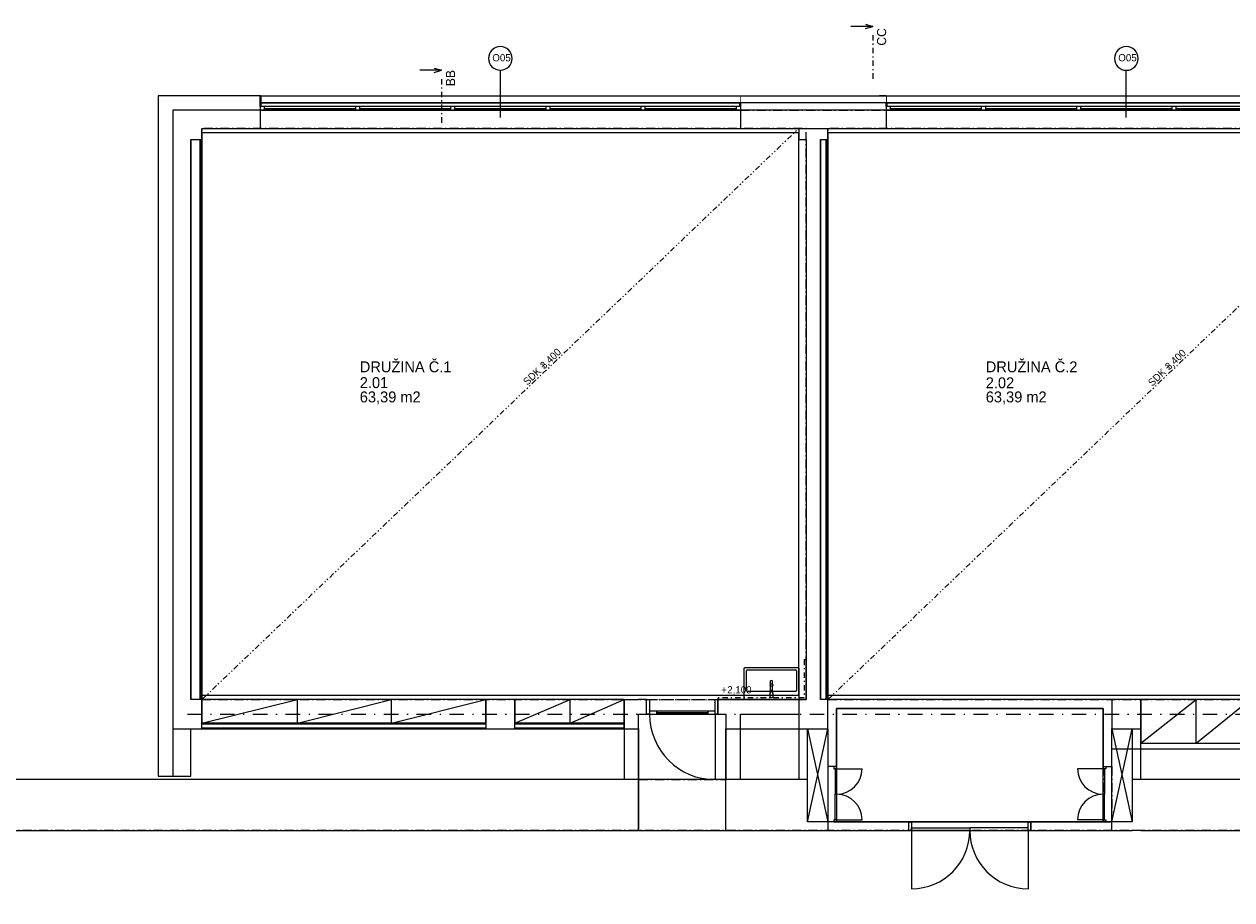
# Model space of a CAD drawing. Header units: millimetres. Extents: x -13540 to 53600, y -21460 to 10383.
# Tile 11 of 17: x 3158 to 19750, y -1652 to 10383. Entities that reach past the tile are written whole.
import ezdxf

# ---------------------------------------------------------------- set-up
doc = ezdxf.new("R2010")
doc.units = ezdxf.units.MM
doc.header["$MEASUREMENT"] = 0
doc.set_wipeout_variables(frame=1)
for name, pattern in [('Wipeout_Contour', [1000, 0, -1000]), ('Čerchovaná', [450, 200, -117.5, 15, -117.5]), ('Čerchovaná M', [225, 125, -42.5, 15, -42.5]), ('Čerchovaná S', [175, 75, -42.5, 15, -42.5]), ('Čerchovaná se dvěma tečkami S', [202.5, 75, -32.5, 15, -32.5, 15, -32.5]), ('Čárkovaná M', [225, 125, -100])]:
    doc.linetypes.add(name, pattern=pattern)
for name, color, linetype in [('02_Desky', 7, 'Continuous'), ('02_Zdi VNĚJŠÍ - nosné.obálka', 7, 'Continuous'), ('05_Obklady', 7, 'Continuous'), ('05_Podhledy', 7, 'Continuous'), ('13_Značky.řezy', 7, 'Continuous'), ('Nové_01_Zóny.dispozice', 7, 'Continuous'), ('Nové_02_Desky', 7, 'Continuous'), ('Nové_02_Sloupy - nosné', 7, 'Continuous'), ('Nové_02_Trámy - nosné', 7, 'Continuous'), ('Nové_02_Zdi VNITŘNÍ - nenosné', 7, 'Continuous'), ('Nové_02_Zdi VNĚJŠÍ - nosné.obálka', 7, 'Continuous'), ('Nové_05_Obklady', 7, 'Continuous'), ('Nové_05_Podhledy', 7, 'Continuous'), ('Nové_05_Podlahy', 7, 'Continuous'), ('Nové_09_Exteriér.ostatní', 7, 'Continuous'), ('Nové_09_Interiér.nábytek', 7, 'Continuous'), ('Nové_09_Interiér.sanita a zařízení', 7, 'Continuous'), ('Nové_Konstrukce – Dělicí čáry vrstev', 7, 'Continuous'), ('Nové_Otvory – Dveře', 7, 'Continuous'), ('Nové_Otvory – Okna', 7, 'Continuous'), ('Nové_Otvory – Značky oken', 7, 'Continuous'), ('Nové_Výplně - Povrchové', 7, 'Continuous'), ('Nové_Zóny – Razítka', 7, 'Continuous')]:
    doc.layers.add(name, color=color, linetype=linetype)

msp = doc.modelspace()

# ---------------------------------------------------------------- linework, layer by layer
at = {"layer": '02_Desky', "color": 251, "linetype": 'Continuous', "lineweight": 0, "flags": 128}
msp.add_lwpolyline([(-11600, 10010), (-11600, -4870), (-4900, -4870), (-4900, -7870), (-250, -7870), (-250, -11470), (53600, -11470), (53600, 9980), (41780, 9980), (41780, 0), (18380, 0), (18380, -580), (18220, -580), (14080, -580), (13920, -580), (13920, 0), (0, 0), (0, 10010)], close=True, dxfattribs=at)
at = {"layer": '02_Zdi VNĚJŠÍ - nosné.obálka', "color": 251, "linetype": 'Continuous', "lineweight": 0}
for p, q in [((11600, -700), (11600, 0)), ((12800, -700), (12800, 0))]:
    msp.add_line(p, q, dxfattribs=at)
at = {"layer": '02_Zdi VNĚJŠÍ - nosné.obálka', "color": 251, "linetype": 'Continuous', "lineweight": 0, "flags": 128}
for points in [[(5950, 0), (2825, 0)], [(6500, 0), (6400, 0)], [(11400, 0), (6950, 0)], [(13800, 0), (13000, 0)], [(2825, -700), (11600, -700)], [(12800, -700), (13800, -700)], [(18500, -700), (20200, -700)]]:
    msp.add_lwpolyline(points, dxfattribs=at)
at = {"layer": '13_Značky.řezy', "color": 251, "linetype": 'Continuous', "lineweight": 0}
for p, q in [((14817, 10353), (14517, 10353)), ((14717, 10383), (14817, 10353)), ((14717, 10323), (14817, 10353)), ((8893, 9749), (8593, 9749)), ((8793, 9779), (8893, 9749)), ((8793, 9719), (8893, 9749))]:
    msp.add_line(p, q, dxfattribs=at)
at = {"layer": '13_Značky.řezy', "color": 251, "linetype": 'Čerchovaná S', "lineweight": 0}
for p, q in [((14817, 10233), (14817, 9633)), ((8893, 9629), (8893, 9029))]:
    msp.add_line(p, q, dxfattribs=at)
at = {"layer": 'Nové_01_Zóny.dispozice', "color": 251, "linetype": 'Continuous', "lineweight": 0, "flags": 128}
for points in [[(5600, 8890), (5600, 1160), (13800, 1160), (13800, 8890)], [(22400, 1160), (22400, 8890), (14200, 8890), (14200, 1160)], [(14320, 980), (14320, -580), (17980, -580), (17980, 980)]]:
    msp.add_lwpolyline(points, close=True, dxfattribs=at)
at = {"layer": 'Nové_02_Desky', "color": 251, "linetype": 'Continuous', "lineweight": 0}
for points in [[(13920, -580), (14200, 700)], [(13920, 700), (14200, -580)], [(18100, -580), (18380, 700)], [(18100, 700), (18380, -580)]]:
    msp.add_lwpolyline(points, dxfattribs=at)
at = {"layer": 'Nové_02_Sloupy - nosné', "color": 251, "linetype": 'Continuous', "lineweight": 0, "flags": 128}
for points in [[(5450, 9200), (5200, 9200)], [(5200, 9200), (5200, 8950)], [(5600, 9200), (5450, 9200)], [(14200, 9200), (13800, 9200)], [(5200, 8950), (5200, 8800)], [(5450, 8800), (5600, 8800), (5600, 8950)], [(13800, 8950), (13800, 8800), (13900, 8800)], [(14100, 8800), (14200, 8800), (14200, 8950)], [(5200, 1100), (5200, 700)], [(5450, 700), (5600, 700), (5600, 1100), (5450, 1100)], [(13900, 1100), (13800, 1100), (13800, 700), (13900, 700)], [(14100, 700), (14200, 700), (14200, 1100), (14100, 1100)], [(13900, 700), (14100, 700)]]:
    msp.add_lwpolyline(points, dxfattribs=at)
for points in [[(9500, 700), (9900, 700), (9900, 1100), (9500, 1100)], [(18100, 700), (18500, 700), (18500, 1100), (18100, 1100)]]:
    msp.add_lwpolyline(points, close=True, dxfattribs=at)
at = {"layer": 'Nové_02_Trámy - nosné', "color": 251, "linetype": 'Čerchovaná', "lineweight": 0}
msp.add_line((5400, 900), (36400, 900), dxfattribs=at)
msp.add_line((5400, 900), (36400, 900), dxfattribs=at)
at = {"layer": 'Nové_02_Zdi VNITŘNÍ - nenosné', "color": 251, "linetype": 'Continuous', "lineweight": 0}
for p, q in [((11710, 900), (11710, 1100)), ((12690, 900), (12690, 1100)), ((14280, 180), (14200, 180)), ((14320, 180), (14280, 180)), ((17980, 180), (18020, 180)), ((18020, 180), (18100, 180)), ((14280, -580), (14200, -580)), ((14320, -580), (14280, -580)), ((15310, -585), (15310, -580)), ((15310, -700), (15310, -585)), ((16990, -585), (16990, -580)), ((16990, -700), (16990, -585)), ((17980, -580), (18020, -580)), ((18020, -580), (18100, -580))]:
    msp.add_line(p, q, dxfattribs=at)
at = {"layer": 'Nové_02_Zdi VNITŘNÍ - nenosné', "color": 251, "linetype": 'Continuous', "lineweight": 0, "flags": 128}
for points in [[(5450, 8800), (5450, 1100)], [(5600, 1100), (5600, 8800)], [(14100, 8800), (14100, 1100)], [(14200, 1100), (14200, 8800)], [(11400, 1100), (11600, 1100)], [(11400, 1100), (11400, 0)], [(11710, 1100), (11600, 1100)], [(13800, 1100), (12690, 1100)], [(18100, 1100), (14200, 1100)], [(11600, 0), (11600, 900)], [(11600, 900), (11710, 900)], [(12690, 900), (12800, 900)], [(12800, 900), (12800, 0)], [(13000, 0), (13000, 900)], [(13000, 900), (13800, 900)], [(14320, 180), (14320, 980)], [(14320, 980), (17980, 980)], [(17980, 980), (17980, 180)], [(9500, 775), (5600, 775)], [(5600, 700), (9500, 700)], [(11400, 775), (9900, 775)], [(9900, 700), (11400, 700)], [(11400, 700), (11400, 775)], [(13800, 700), (13800, 0)], [(13920, -580), (13920, 700)], [(14200, 700), (14200, 180)], [(18100, 180), (18100, 700)], [(18380, 700), (18380, -580)], [(18500, 0), (18500, 700)], [(14200, -580), (13920, -580)], [(15310, -580), (14320, -580)], [(17980, -580), (16990, -580)], [(18380, -580), (18100, -580)], [(13800, -700), (13920, -700)], [(13920, -700), (15310, -700)], [(16990, -700), (18380, -700)], [(18500, -700), (18380, -700)]]:
    msp.add_lwpolyline(points, dxfattribs=at)
at = {"layer": 'Nové_02_Zdi VNĚJŠÍ - nosné.obálka', "color": 251, "linetype": 'Continuous', "lineweight": 0}
for p, q in [((6400, 9400), (6310, 9400)), ((6400, 9400), (6400, 9250)), ((6400, 9400), (6400, 9250)), ((13000, 9400), (13090, 9400)), ((13000, 9400), (13000, 9250)), ((13000, 9400), (13000, 9250)), ((15000, 9400), (14910, 9400)), ((15000, 9400), (15000, 9250)), ((15000, 9400), (15000, 9250)), ((6400, 9250), (6400, 9200)), ((6400, 9200), (6400, 8950)), ((13000, 9250), (13000, 9200)), ((13000, 9200), (13000, 8950)), ((15000, 9250), (15000, 9200)), ((15000, 9200), (15000, 8950))]:
    msp.add_line(p, q, dxfattribs=at)
at = {"layer": 'Nové_02_Zdi VNĚJŠÍ - nosné.obálka', "color": 251, "linetype": 'Continuous', "lineweight": 0, "flags": 128}
for points in [[(5000, 9400), (5000, 9200)], [(6400, 9400), (5000, 9400)], [(5000, 9200), (5000, 50)], [(5450, 1100), (5450, 8800)], [(5600, 8950), (6400, 8950)], [(13900, 8800), (13900, 1100)], [(14100, 1100), (14100, 8800)], [(5450, 50), (5450, 700)], [(5000, 50), (5200, 50)], [(5200, 50), (5450, 50)]]:
    msp.add_lwpolyline(points, dxfattribs=at)
at = {"layer": 'Nové_05_Obklady', "color": 251, "linetype": 'Continuous', "lineweight": 0, "flags": 128}
for points in [[(13875, 1650), (13900, 1650)], [(13900, 1125), (13900, 1650)], [(12690, 1125), (12690, 1100)], [(12690, 1100), (13900, 1100)], [(13900, 1100), (13900, 1125)]]:
    msp.add_lwpolyline(points, dxfattribs=at)
at = {"layer": 'Nové_05_Obklady', "color": 251, "linetype": 'Čerchovaná S', "lineweight": 0, "flags": 128}
for points in [[(13875, 1650), (13875, 1125)], [(13875, 1125), (12690, 1125)]]:
    msp.add_lwpolyline(points, dxfattribs=at)
at = {"layer": 'Nové_05_Podhledy', "color": 251, "linetype": 'Čerchovaná M', "lineweight": 0, "flags": 128}
for points in [[(5600, 1100), (13900, 1100), (13900, 8950), (5600, 8950)], [(14200, 1100), (22500, 1100), (22500, 8950), (14200, 8950)], [(-10900, -3670), (45880, -3670), (45880, 540), (42480, 540), (42480, -700), (-10900, -700)]]:
    msp.add_lwpolyline(points, close=True, dxfattribs=at)
at = {"layer": 'Nové_05_Podhledy', "color": 251, "linetype": 'Čerchovaná se dvěma tečkami S', "lineweight": 0}
for points in [[(5600, 1100), (13800, 8950)], [(14200, 1100), (22400, 8950)]]:
    msp.add_lwpolyline(points, dxfattribs=at)
at = {"layer": 'Nové_05_Podlahy', "color": 251, "linetype": 'Continuous', "lineweight": 0, "flags": 128}
msp.add_lwpolyline([(36600, 9200), (5200, 9200), (5200, 700), (11600, 700), (11600, -700), (12800, -700), (12800, 700), (14200, 700), (14200, -700), (18100, -700), (18100, 425), (20200, 425)], dxfattribs=at)
at = {"layer": 'Nové_09_Exteriér.ostatní', "color": 251, "linetype": 'Continuous', "lineweight": 0}
for p, q in [((6400, 9400), (6400, 9300)), ((6410, 9400), (6400, 9400)), ((6410, 9300), (6400, 9300)), ((6410, 9400), (6410, 9300))]:
    msp.add_line(p, q, dxfattribs=at)
at = {"layer": 'Nové_09_Exteriér.ostatní', "color": 251, "linetype": 'Continuous', "lineweight": 0, "flags": 128}
for points in [[(6400, 9300), (6400, 9400)], [(6400, 9400), (36200, 9400)], [(6400, 9300), (6400, 9400)], [(6400, 9400), (36200, 9400)], [(36200, 9300), (6400, 9300)], [(36200, 9300), (6400, 9300)]]:
    msp.add_lwpolyline(points, dxfattribs=at)
at = {"layer": 'Nové_09_Exteriér.ostatní', "color": 251, "linetype": 'Čerchovaná M', "lineweight": 0, "flags": 128}
for points in [[(6410, 9400), (6400, 9400)], [(6400, 9400), (6400, 9300)], [(6410, 9300), (6400, 9300)], [(6410, 9400), (6410, 9300)]]:
    msp.add_lwpolyline(points, dxfattribs=at)
at = {"layer": 'Nové_09_Interiér.nábytek', "color": 251, "linetype": 'Continuous', "lineweight": 0}
for p, q in [((5600, 775), (6913, 1100)), ((6913, 775), (6913, 1100)), ((6913, 775), (8207, 1100)), ((8207, 775), (8207, 1100)), ((8207, 775), (9500, 1100)), ((9900, 775), (10660, 1100)), ((10660, 775), (10660, 1100)), ((10660, 775), (11400, 1100)), ((18500, 500), (19260, 1100)), ((19260, 500), (19260, 1100)), ((19260, 500), (20000, 1100))]:
    msp.add_line(p, q, dxfattribs=at)
at = {"layer": 'Nové_09_Interiér.nábytek', "color": 251, "linetype": 'Continuous', "lineweight": 0, "flags": 128}
for points in [[(5600, 775), (9500, 775), (9500, 1100), (5600, 1100)], [(9900, 775), (11400, 775), (11400, 1100), (9900, 1100)], [(18500, 500), (20000, 500), (20000, 1100), (18500, 1100)]]:
    msp.add_lwpolyline(points, close=True, dxfattribs=at)
at = {"layer": 'Nové_09_Interiér.sanita a zařízení', "color": 251, "linetype": 'Continuous', "lineweight": 0}
for p, q in [((13080, 1225), (13080, 1495)), ((13095, 1510), (13755, 1510)), ((13770, 1495), (13770, 1225)), ((13755, 1210), (13095, 1210))]:
    msp.add_line(p, q, dxfattribs=at)
at = {"layer": 'Nové_09_Interiér.sanita a zařízení', "color": 251, "linetype": 'Continuous', "lineweight": 0, "flags": 128}
for points in [[(13785, 1100), (13065, 1100, -0.414214), (13050, 1115), (13050, 1525, -0.414214), (13065, 1540), (13785, 1540, -0.414214), (13800, 1525), (13800, 1115, -0.414214)], [(13441, 1196), (13441, 1354, 0.166168), (13439, 1358, 0.394036), (13411, 1358, 0.169891), (13409, 1354), (13409, 1195), (13415, 1218, -0.833844), (13435, 1218)], [(13415, 1218), (13399, 1159, 1.192308), (13451, 1159), (13435, 1218, 0.833844)]]:
    msp.add_lwpolyline(points, format="xyb", close=True, dxfattribs=at)
at = {"layer": 'Nové_09_Interiér.sanita a zařízení', "color": 251, "linetype": 'Continuous', "lineweight": 0}
msp.add_circle((13425, 1300), 20, dxfattribs=at)
for centre, start, end in [((13095, 1495), 90, 180), ((13755, 1495), 0, 90), ((13095, 1225), 180, 270), ((13755, 1225), 270, 0)]:
    msp.add_arc(centre, 15, start, end, dxfattribs=at)
at = {"layer": 'Nové_Konstrukce – Dělicí čáry vrstev', "color": 251, "linetype": 'Continuous', "lineweight": 0}
for p, q in [((6400, 9200), (5600, 9200)), ((5200, 8800), (5200, 1100)), ((5575, 1100), (5575, 8800)), ((5588, 1100), (5588, 8800)), ((14175, 1100), (14175, 8800)), ((14188, 1100), (14188, 8800)), ((5200, 700), (5200, 50)), ((9500, 762), (5600, 762)), ((5600, 712), (9500, 712)), ((11400, 762), (9900, 762)), ((9900, 712), (11400, 712))]:
    msp.add_line(p, q, dxfattribs=at)
at = {"layer": 'Nové_Otvory – Dveře', "color": 251, "linetype": 'Čerchovaná M', "lineweight": 0}
for p, q in [((11710, 1100), (12690, 1100)), ((11710, 900), (12690, 900)), ((14200, 180), (14200, -580)), ((14320, 180), (14320, -580)), ((17980, 180), (17980, -580)), ((18100, 180), (18100, -580)), ((11600, 0), (12800, 0)), ((15310, -580), (16990, -580)), ((11600, -700), (12800, -700)), ((15310, -700), (16990, -700))]:
    msp.add_line(p, q, dxfattribs=at)
at = {"layer": 'Nové_Otvory – Dveře', "color": 251, "linetype": 'Continuous', "lineweight": 0}
for p, q in [((11710, 900), (11710, 1100)), ((11710, 1100), (11750, 1100)), ((11710, 900), (11710, 1100)), ((11710, 900), (11710, 1100)), ((11750, 1100), (11750, 900)), ((12650, 900), (12650, 1100)), ((12650, 1100), (12690, 1100)), ((12690, 1100), (12690, 900)), ((12690, 900), (12690, 1100)), ((12690, 900), (12690, 1100)), ((11750, 900), (11710, 900)), ((11850, 940), (11750, 940)), ((11750, 940), (11750, 900)), ((11750, 900), (11850, 900)), ((11850, 900), (11850, 940)), ((11850, 920), (12550, 920)), ((12650, 940), (12550, 940)), ((12550, 940), (12550, 900)), ((12550, 900), (12650, 900)), ((12650, 900), (12650, 940)), ((12650, 900), (12650, 0)), ((12690, 900), (12650, 900)), ((14280, 180), (14200, 180)), ((14320, 180), (14280, 180)), ((14280, 180), (14280, 150)), ((14320, 180), (14280, 180)), ((14320, 180), (14280, 180)), ((14320, 150), (14320, 180)), ((17980, 150), (17980, 180)), ((17980, 180), (18020, 180)), ((17980, 180), (18020, 180)), ((17980, 180), (18020, 180)), ((18020, 180), (18020, 150)), ((18020, 180), (18100, 180)), ((11600, -700), (11600, 0)), ((12800, -700), (12800, 0)), ((14280, 150), (14320, 150)), ((14320, 150), (14300, 150)), ((14300, 150), (14300, -200)), ((14320, 150), (14670, 150)), ((14320, -200), (14320, 150)), ((17980, 150), (17630, 150)), ((18020, 150), (17980, 150)), ((17980, -200), (17980, 150)), ((17980, 150), (18000, 150)), ((18000, 150), (18000, -200)), ((14300, -550), (14300, -200)), ((14300, -200), (14320, -200)), ((14300, -200), (14320, -200)), ((14320, -200), (14320, -550)), ((17980, -200), (17980, -550)), ((18000, -200), (17980, -200)), ((18000, -200), (17980, -200)), ((18000, -550), (18000, -200)), ((14280, -580), (14200, -580)), ((14320, -550), (14280, -550)), ((14280, -550), (14280, -580)), ((14280, -580), (14320, -580)), ((14320, -580), (14280, -580)), ((14320, -580), (14280, -580)), ((14320, -550), (14300, -550)), ((14320, -550), (14670, -550)), ((14320, -580), (14320, -550)), ((15310, -585), (15310, -580)), ((15310, -700), (15310, -585)), ((15310, -585), (15350, -585)), ((15310, -700), (15310, -585)), ((15310, -700), (15310, -585)), ((15350, -585), (15350, -700)), ((15350, -700), (15350, -660)), ((15350, -660), (16150, -660)), ((16950, -660), (16150, -660)), ((16150, -660), (16150, -700)), ((16150, -660), (16150, -700)), ((16950, -700), (16950, -585)), ((16950, -585), (16990, -585)), ((16950, -700), (16950, -660)), ((16990, -585), (16990, -580)), ((16990, -585), (16990, -700)), ((16990, -700), (16990, -585)), ((16990, -700), (16990, -585)), ((17980, -550), (17630, -550)), ((17980, -580), (17980, -550)), ((17980, -550), (18020, -550)), ((17980, -550), (18000, -550)), ((18020, -580), (17980, -580)), ((17980, -580), (18020, -580)), ((17980, -580), (18020, -580)), ((18020, -550), (18020, -580)), ((18020, -580), (18100, -580)), ((15350, -700), (15310, -700)), ((15350, -700), (15350, -1500)), ((16150, -700), (15350, -700)), ((16150, -700), (16950, -700)), ((16950, -700), (16950, -1500)), ((16990, -700), (16950, -700))]:
    msp.add_line(p, q, dxfattribs=at)
at = {"layer": 'Nové_Otvory – Dveře', "color": 251, "linetype": 'Continuous', "lineweight": 0, "flags": 128}
for points in [[(11850, 920), (12550, 920), (12550, 940), (11850, 940)], [(11850, 900), (12550, 900), (12550, 920), (11850, 920)]]:
    msp.add_lwpolyline(points, close=True, dxfattribs=at)
at = {"layer": 'Nové_Otvory – Dveře', "color": 251, "linetype": 'Continuous', "lineweight": 0}
for centre, radius, start, end in [((12650, 900), 900, 180, 270), ((14320, 150), 350, 270, 0), ((17980, 150), 350, 180, 270), ((14320, -550), 350, 0, 90), ((17980, -550), 350, 90, 180), ((15350, -700), 800, 270, 0), ((16950, -700), 800, 180, 270)]:
    msp.add_arc(centre, radius, start, end, dxfattribs=at)
at = {"layer": 'Nové_Otvory – Okna', "color": 251, "linetype": 'Continuous', "lineweight": 0}
for p, q in [((6400, 9400), (6310, 9400)), ((6400, 9400), (6310, 9400)), ((6400, 9400), (6400, 9250)), ((6400, 9400), (6400, 9250)), ((6400, 9400), (6400, 9250)), ((6400, 9250), (6400, 9300)), ((6400, 9300), (6410, 9300)), ((6410, 9300), (12990, 9300)), ((6410, 9300), (6410, 9250)), ((12990, 9250), (12990, 9300)), ((12990, 9300), (13000, 9300)), ((13000, 9400), (13000, 9250)), ((13000, 9400), (13000, 9250)), ((13000, 9400), (13000, 9250)), ((13000, 9400), (13090, 9400)), ((13000, 9400), (13090, 9400)), ((13000, 9300), (13000, 9250)), ((15000, 9400), (14910, 9400)), ((15000, 9400), (14910, 9400)), ((15000, 9400), (15000, 9250)), ((15000, 9400), (15000, 9250)), ((15000, 9400), (15000, 9250)), ((15000, 9250), (15000, 9300)), ((15000, 9300), (15010, 9300)), ((15010, 9300), (21590, 9300)), ((15010, 9300), (15010, 9250)), ((6410, 9250), (6400, 9250)), ((6460, 9250), (6400, 9250)), ((6400, 9250), (6400, 9200)), ((6400, 9250), (6400, 9200)), ((6400, 9200), (6460, 9200)), ((6400, 9200), (6400, 8950)), ((6460, 9200), (6460, 9250)), ((7708, 9250), (6460, 9250)), ((6460, 9225), (7708, 9225)), ((6460, 9200), (7708, 9200)), ((7738, 9250), (7708, 9250)), ((7708, 9250), (7708, 9200)), ((7708, 9200), (7738, 9200)), ((7768, 9250), (7738, 9250)), ((7738, 9200), (7768, 9200)), ((7768, 9200), (7768, 9250)), ((9016, 9250), (7768, 9250)), ((7768, 9225), (9016, 9225)), ((7768, 9200), (9016, 9200)), ((9046, 9250), (9016, 9250)), ((9016, 9250), (9016, 9200)), ((9016, 9200), (9046, 9200)), ((9076, 9250), (9046, 9250)), ((9046, 9200), (9076, 9200)), ((9076, 9200), (9076, 9250)), ((10324, 9250), (9076, 9250)), ((9076, 9225), (10324, 9225)), ((9076, 9200), (10324, 9200)), ((10354, 9250), (10324, 9250)), ((10324, 9250), (10324, 9200)), ((10324, 9200), (10354, 9200)), ((10384, 9250), (10354, 9250)), ((10354, 9200), (10384, 9200)), ((10384, 9200), (10384, 9250)), ((11632, 9250), (10384, 9250)), ((10384, 9225), (11632, 9225)), ((10384, 9200), (11632, 9200)), ((11662, 9250), (11632, 9250)), ((11632, 9250), (11632, 9200)), ((11632, 9200), (11662, 9200)), ((11692, 9250), (11662, 9250)), ((11662, 9200), (11692, 9200)), ((11692, 9200), (11692, 9250)), ((12940, 9250), (11692, 9250)), ((11692, 9225), (12940, 9225)), ((11692, 9200), (12940, 9200)), ((13000, 9250), (12940, 9250)), ((12940, 9250), (12940, 9200)), ((12940, 9200), (13000, 9200)), ((13000, 9250), (12990, 9250)), ((13000, 9250), (13000, 9200)), ((13000, 9250), (13000, 9200)), ((13000, 9200), (13000, 8950)), ((15000, 9200), (13000, 9200)), ((15010, 9250), (15000, 9250)), ((15060, 9250), (15000, 9250)), ((15000, 9250), (15000, 9200)), ((15000, 9250), (15000, 9200)), ((15000, 9200), (15060, 9200)), ((15000, 9200), (15000, 8950)), ((15060, 9200), (15060, 9250)), ((16308, 9250), (15060, 9250)), ((15060, 9225), (16308, 9225)), ((15060, 9200), (16308, 9200)), ((16338, 9250), (16308, 9250)), ((16308, 9250), (16308, 9200)), ((16308, 9200), (16338, 9200)), ((16368, 9250), (16338, 9250)), ((16338, 9200), (16368, 9200)), ((16368, 9200), (16368, 9250)), ((17616, 9250), (16368, 9250)), ((16368, 9225), (17616, 9225)), ((16368, 9200), (17616, 9200)), ((17646, 9250), (17616, 9250)), ((17616, 9250), (17616, 9200)), ((17616, 9200), (17646, 9200)), ((17676, 9250), (17646, 9250)), ((17646, 9200), (17676, 9200)), ((17676, 9200), (17676, 9250)), ((18924, 9250), (17676, 9250)), ((17676, 9225), (18924, 9225)), ((17676, 9200), (18924, 9200)), ((18954, 9250), (18924, 9250)), ((18924, 9250), (18924, 9200)), ((18924, 9200), (18954, 9200)), ((18984, 9250), (18954, 9250)), ((18954, 9200), (18984, 9200)), ((18984, 9200), (18984, 9250)), ((20232, 9250), (18984, 9250)), ((18984, 9225), (20232, 9225)), ((18984, 9200), (20232, 9200)), ((6400, 8950), (13000, 8950)), ((13000, 8950), (15000, 8950)), ((15000, 8950), (21600, 8950))]:
    msp.add_line(p, q, dxfattribs=at)
at = {"layer": 'Nové_Otvory – Okna', "color": 251, "linetype": 'Čárkovaná M', "lineweight": 0}
for p, q in [((6400, 9400), (13000, 9400)), ((15000, 9400), (21600, 9400))]:
    msp.add_line(p, q, dxfattribs=at)
at = {"layer": 'Nové_Otvory – Okna', "color": 251, "linetype": 'Čerchovaná M', "lineweight": 0}
for p, q in [((13000, 9200), (15000, 9200)), ((13000, 8950), (15000, 8950))]:
    msp.add_line(p, q, dxfattribs=at)
at = {"layer": 'Nové_Otvory – Značky oken', "color": 251, "linetype": 'Continuous', "lineweight": 0}
for p, q in [((9700, 9100), (9700, 9750)), ((18300, 9100), (18300, 9750))]:
    msp.add_line(p, q, dxfattribs=at)
at = {"layer": 'Nové_Otvory – Značky oken', "color": 251, "linetype": 'Continuous', "lineweight": 0, "flags": 128}
for points in [[(9538, 9912, 1), (9862, 9912, 1)], [(18137, 9912, 1), (18463, 9912, 1)]]:
    msp.add_lwpolyline(points, format="xyb", close=True, dxfattribs=at)

# ---------------------------------------------------------------- texts
at = {"layer": '05_Obklady', "color": 251, "lineweight": 0, "char_height": 100, "attachment_point": 1}
for s, insert in [('\\A1;\\pt0,25000;+', (12734, 1284)), ('\\A1;\\pt0,25000;2,100{\\H0.66x;\\S^  ;\\S^  ;\\S^  ;\\S^  ;\\S^  ;\\S^  ;\\S^  ;\\S^  ;\\S^  ;\\S^  ;\\S^  ;}', (12817, 1285))]:
    msp.add_mtext(s, dxfattribs=dict(at, insert=insert))
at = {"layer": '05_Podhledy', "color": 251, "lineweight": 0, "char_height": 100, "attachment_point": 1, "rotation": 43.7508}
for s, insert in [('\\A1;\\pt0,25000;3,400{\\H0.66x;\\S^  ;\\S^  ;\\S^  ;\\S^  ;\\S^  ;\\S^  ;\\S^  ;\\S^  ;\\S^  ;\\S^  ;\\S^  ;}', (10234, 5707)), ('\\A1;\\pt0,25000;3,400{\\H0.66x;\\S^  ;\\S^  ;\\S^  ;\\S^  ;\\S^  ;\\S^  ;\\S^  ;\\S^  ;\\S^  ;\\S^  ;\\S^  ;}', (18819, 5693)), ('\\A1;\\pt0,25000;SDK +', (10002, 5485)), ('\\A1;\\pt0,25000;SDK +', (18587, 5471))]:
    msp.add_mtext(s, dxfattribs=dict(at, insert=insert))
at = {"layer": '13_Značky.řezy', "color": 251, "lineweight": 0, "char_height": 125, "attachment_point": 9, "rotation": 90}
for s, insert in [('\\A1;\\pt0;CC', (15002, 10329)), ('\\A1;\\pt0;BB', (9078, 9753))]:
    msp.add_mtext(s, dxfattribs=dict(at, insert=insert))
at = {"layer": 'Nové_Otvory – Značky oken', "color": 251, "lineweight": 0, "char_height": 100, "attachment_point": 4}
for insert in [(9590, 9921), (18190, 9921)]:
    msp.add_mtext('\\A1;\\pt0;O05', dxfattribs=dict(at, insert=insert))
at = {"layer": 'Nové_Zóny – Razítka', "color": 251, "lineweight": 0, "char_height": 150, "attachment_point": 1}
for s, insert in [('\\A1;DRUŽINA Č.1', (7769, 5749)), ('\\A1;DRUŽINA Č.2', (16369, 5749)), ('\\A1;2.01', (7769, 5532)), ('\\A1;2.02', (16369, 5529)), ('\\A1;63,39 m2', (7769, 5335)), ('\\A1;63,39 m2', (16369, 5335))]:
    msp.add_mtext(s, dxfattribs=dict(at, insert=insert))

# ---------------------------------------------------------------- next in the draw order: wipeouts: each hides what was drawn before it
at = {"color": 251, "linetype": 'Wipeout_Contour', "lineweight": 0, "ltscale": 67377.493536}
msp.add_wipeout([(13000, 9400), (13000, 9300), (15000, 9300), (15000, 9400)], dxfattribs=at).dxf.layer = 'Nové_Výplně - Povrchové'

# ---------------------------------------------------------------- next in the draw order: linework, layer by layer
at = {"layer": 'Nové_Otvory – Okna', "color": 251, "linetype": 'Čerchovaná M', "lineweight": 0}
msp.add_line((13000, 9400), (15000, 9400), dxfattribs=at)
at = {"layer": 'Nové_Otvory – Okna', "color": 251, "linetype": 'Continuous', "lineweight": 0}
for p, q in [((13000, 9400), (15000, 9400)), ((15000, 9300), (13000, 9300))]:
    msp.add_line(p, q, dxfattribs=at)

doc.saveas('drawing.dxf')
